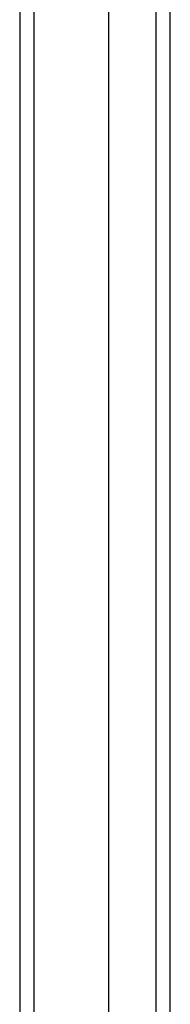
# Model space of a CAD drawing. Header units: inches. Extents: x 0 to 144, y -11 to 93.
# Tile 11 of 53: x 61.883 to 62.749, y 44.758 to 50.415. Entities that reach past the tile are written whole.
import ezdxf

# ---------------------------------------------------------------- set-up
doc = ezdxf.new("R2010")
doc.units = ezdxf.units.IN
doc.header["$LTSCALE"] = 8.616264
doc.header["$MEASUREMENT"] = 0
doc.layers.add('Visible Edges(ANSI)', color=7, linetype='Continuous', lineweight=25)
doc.layers.add('Visible Tangent Edges(ANSI)', color=7, linetype='Continuous', lineweight=25)

msp = doc.modelspace()

# ---------------------------------------------------------------- linework, layer by layer
at = {"layer": 'Visible Edges(ANSI)'}
for p, q in [((61.8831, 59.019), (61.8831, 39.185)), ((62.395, 39.8884), (62.395, 58.3155)), ((62.7494, 39.9982), (62.7494, 58.2058))]:
    msp.add_line(p, q, dxfattribs=at)
at = {"layer": 'Visible Tangent Edges(ANSI)'}
for p, q in [((61.9671, 39.185), (61.9671, 59.019)), ((62.6654, 58.3208), (62.6654, 39.8832))]:
    msp.add_line(p, q, dxfattribs=at)

doc.saveas('drawing.dxf')
